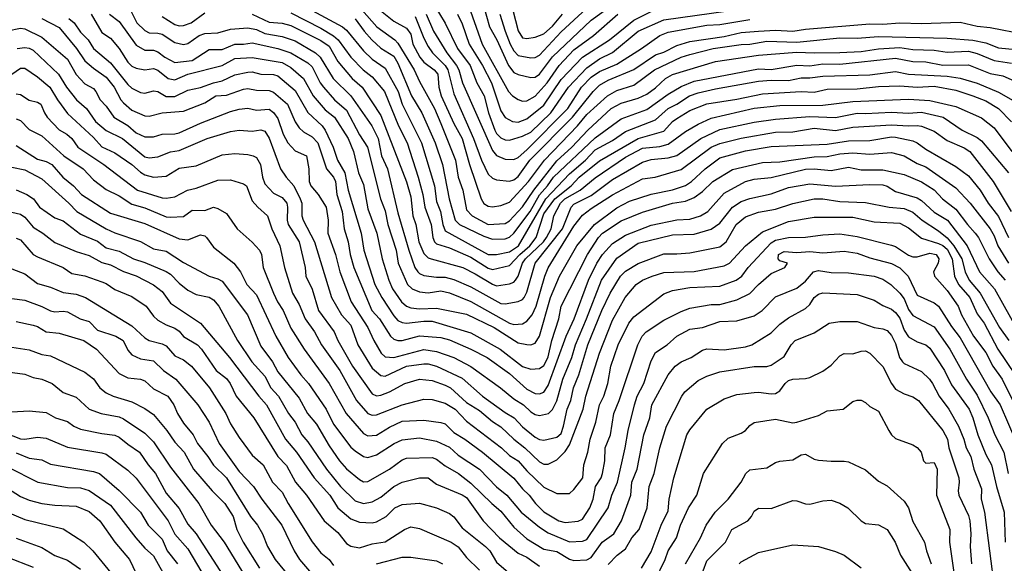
# Model space of a CAD drawing. Header units: metres. Extents: x -51132 to -49532, y -231222 to -229437.
# Tile 242 of 256: x -49765 to -49650, y -230205 to -230142. Entities that reach past the tile are written whole.
import ezdxf

# ---------------------------------------------------------------- set-up
doc = ezdxf.new("R2010")
doc.units = ezdxf.units.M
doc.layers.add('CONTOUR_INDEX', color=1, linetype='Continuous')
doc.layers.add('CONTOUR_INTER', color=3, linetype='Continuous')

msp = doc.modelspace()

# ---------------------------------------------------------------- linework, layer by layer
at = {"layer": 'CONTOUR_INDEX'}
for points, elevation in [([(-49725.07, -230139.26), (-49721.58, -230142.09), (-49720.08, -230142.89), (-49719.58, -230143.61), (-49719.33, -230144.76), (-49718.53, -230146.26), (-49718.08, -230146.87), (-49716.86, -230147.76), (-49716.43, -230148.26), (-49716.33, -230149.76), (-49716.03, -230150.76), (-49714.58, -230154.01), (-49713.58, -230155.76), (-49712.74, -230158.76), (-49711.38, -230162.76), (-49711.08, -230163.31), (-49710.58, -230163.64), (-49710.08, -230163.71), (-49709.08, -230163.56), (-49708.08, -230163.15), (-49705.87, -230160.76), (-49704.01, -230158.26), (-49700.16, -230154.26), (-49699.08, -230152.96), (-49696.65, -230150.76), (-49695.58, -230150.17), (-49693.58, -230149.52), (-49691.18, -230147.76), (-49688.08, -230146.27), (-49687.08, -230145.95), (-49684.35, -230145.26), (-49681.08, -230144.79), (-49680.08, -230144.78), (-49678.08, -230144.42), (-49674.58, -230144.54), (-49669.58, -230144.04), (-49667.58, -230144.06), (-49665.08, -230143.86), (-49657.08, -230144.05), (-49654.08, -230144.29), (-49652.58, -230144.61), (-49651.08, -230145.2), (-49649.08, -230145.38)], 40), ([(-49713.08, -230139.55), (-49711.25, -230144.76), (-49708.2, -230150.26), (-49707.74, -230150.76), (-49707.08, -230151.22), (-49706.58, -230151.4), (-49706.08, -230151.36), (-49705.08, -230150.81), (-49703.68, -230149.26), (-49702.31, -230147.26), (-49700.58, -230145.42), (-49698.31, -230143.76), (-49695.46, -230141.26)], 35), ([(-49762.58, -230141.79), (-49760.58, -230142.83), (-49758.55, -230145.26), (-49757.58, -230146.69), (-49756.58, -230147.55), (-49755.08, -230148.59), (-49754.14, -230149.76), (-49753.39, -230151.26), (-49753.08, -230151.61), (-49752.08, -230152.43), (-49750.58, -230153.1), (-49750.08, -230153.15), (-49748.58, -230152.74), (-49746.08, -230152.58), (-49743.58, -230151.61), (-49742.29, -230150.76), (-49741.08, -230150.69), (-49739.08, -230149.99), (-49738.58, -230149.92), (-49737.58, -230150.1), (-49736.08, -230150.15), (-49735.58, -230150.35), (-49733.97, -230151.76), (-49733.08, -230153.79), (-49732.58, -230154.49), (-49732.08, -230154.96), (-49731.08, -230155.54), (-49730.41, -230156.26), (-49729.4, -230159.26), (-49728.58, -230160.26), (-49728.38, -230160.76), (-49728.2, -230162.26), (-49727.6, -230164.26), (-49727.37, -230166.26), (-49726.9, -230167.76), (-49726.67, -230169.26), (-49726.24, -230170.76), (-49724.11, -230175.76), (-49723.23, -230176.76), (-49721.96, -230178.76), (-49721.58, -230179.12), (-49721.08, -230179.27), (-49720.58, -230179.26), (-49718.58, -230178.71), (-49716.08, -230178.91), (-49715.08, -230179.18), (-49712.58, -230180.26), (-49710.69, -230181.26), (-49708.08, -230183.1), (-49706.08, -230184.93), (-49705.08, -230185.45), (-49704.58, -230185.48), (-49704.08, -230185.27), (-49703.58, -230184.49), (-49701.48, -230178.76), (-49700.55, -230176.76), (-49698.88, -230172.26), (-49697.91, -230170.26), (-49697.24, -230169.26), (-49696.08, -230167.97), (-49694.58, -230167.02), (-49691.58, -230165.83), (-49688.58, -230165.22), (-49687.08, -230165.13), (-49685.81, -230164.76), (-49684.97, -230164.26), (-49683.08, -230162.13), (-49680.58, -230160.76), (-49679.58, -230160.48), (-49677.58, -230160.29), (-49673.58, -230159.32), (-49672.58, -230159.28), (-49670.58, -230159.49), (-49668.58, -230159.1), (-49667.08, -230159.41), (-49664.58, -230159.39), (-49662.08, -230159.94), (-49660.08, -230160.8), (-49658.58, -230161.74), (-49657.61, -230162.76), (-49656.08, -230163.98), (-49654.72, -230165.76), (-49653.8, -230166.76), (-49653.43, -230167.26), (-49652.2, -230169.76), (-49651.18, -230171.26), (-49650.31, -230172.26)], 50), ([(-49748.58, -230141.54), (-49747.08, -230142.48), (-49746.58, -230142.63), (-49746.08, -230142.58), (-49745.19, -230142.26), (-49743.58, -230141.12)], 45), ([(-49738.08, -230141.26), (-49736.08, -230142.2), (-49734.58, -230142.3), (-49733.58, -230142.6), (-49730.08, -230144.35), (-49729.08, -230144.99), (-49728.08, -230146.77), (-49726.4, -230148.76), (-49725.27, -230149.76), (-49723.08, -230153.06), (-49720.08, -230160.78), (-49719.58, -230162.53), (-49719.33, -230164.76), (-49719.01, -230165.76), (-49718.63, -230167.76), (-49718.08, -230169.14), (-49717.58, -230169.63), (-49717.23, -230169.76), (-49713.54, -230170.76), (-49712.08, -230171.49), (-49710.08, -230172.72), (-49709.58, -230172.89), (-49708.08, -230172.67), (-49707.58, -230172.47), (-49707.38, -230172.26), (-49707.08, -230171.78), (-49706.57, -230170.26), (-49706.23, -230169.76), (-49704.13, -230167.76), (-49703.77, -230167.26), (-49703.23, -230166.26), (-49702.9, -230164.76), (-49702.12, -230163.26), (-49701.62, -230162.76), (-49699.85, -230161.76), (-49698.08, -230160.32), (-49694.58, -230157.91), (-49692.58, -230156.89), (-49690.58, -230156.67), (-49689.58, -230156.41), (-49687.58, -230154.94), (-49686.08, -230154.06), (-49684.58, -230153.38), (-49679.58, -230152.22), (-49676.58, -230151.91), (-49671.58, -230151.86), (-49668.08, -230151.45), (-49661.58, -230151.18), (-49659.08, -230151.33), (-49656.08, -230152.03), (-49653.08, -230153.33), (-49651.58, -230154.49), (-49649.55, -230157.26)], 45), ([(-49765.58, -230153.45), (-49765.08, -230153.67), (-49764.08, -230154.68), (-49762.58, -230155.42), (-49760.04, -230157.76), (-49757.75, -230159.26), (-49756.58, -230160.55), (-49755.08, -230161.7), (-49753.58, -230162.44), (-49752.08, -230163.38), (-49750.58, -230163.81), (-49748.08, -230164.85), (-49747.58, -230164.92), (-49746.08, -230164.81), (-49745.08, -230164.09), (-49743.58, -230164.12), (-49742.58, -230163.76), (-49742.08, -230163.89), (-49741.08, -230164.46), (-49739.84, -230166.26), (-49738.08, -230167.82), (-49737.23, -230168.76), (-49736.97, -230169.26), (-49736.78, -230170.76), (-49735.6, -230173.76), (-49735.12, -230174.76), (-49734.46, -230175.76), (-49733.58, -230177.82), (-49732.02, -230180.26), (-49729.09, -230184.26), (-49727.12, -230187.76), (-49725.08, -230190.09), (-49724.58, -230190.35), (-49723.58, -230190.28), (-49722.08, -230189.34), (-49720.58, -230188.64), (-49718.08, -230188.53), (-49716.08, -230188.8), (-49715.58, -230188.98), (-49714.58, -230189.99), (-49713.29, -230190.76), (-49711.21, -230192.26), (-49707.58, -230195.31), (-49706.58, -230196.54), (-49705.8, -230197.26), (-49705.07, -230198.26), (-49704.08, -230199.23), (-49702.33, -230200.26), (-49701.58, -230200.47), (-49700.08, -230200.32), (-49699.58, -230200.08), (-49698.73, -230198.76), (-49698.33, -230197.76), (-49698.05, -230196.26), (-49697.4, -230195.26), (-49697.23, -230194.76), (-49696.99, -230193.26), (-49696.94, -230191.76), (-49696.3, -230190.26), (-49695.94, -230187.76), (-49695.31, -230186.26), (-49693.13, -230179.76), (-49692.61, -230178.76), (-49692.15, -230178.26), (-49690.08, -230176.89), (-49688.08, -230175.88), (-49687.08, -230175.52), (-49684.58, -230175.06), (-49683.58, -230175.07), (-49681.58, -230174.55), (-49680.08, -230173.8), (-49679.08, -230172.73), (-49677.58, -230171.46), (-49676.01, -230170.76), (-49675.67, -230170.26), (-49676.58, -230169.99), (-49676.77, -230169.76), (-49676.75, -230169.26), (-49676.08, -230168.92), (-49674.58, -230169.01), (-49673.08, -230168.89), (-49671.58, -230169.07), (-49669.08, -230168.87), (-49667.58, -230169.09), (-49666.08, -230169.64), (-49663.58, -230170.3), (-49662.58, -230170.82), (-49661.64, -230171.76), (-49660.58, -230173.98), (-49658.58, -230174.88), (-49658.08, -230175.25), (-49656.58, -230177.65), (-49655.58, -230178.96), (-49651.97, -230185.26), (-49650.89, -230186.76), (-49648.96, -230191.26)], 55), ([(-49765.58, -230167.37), (-49765.08, -230167.55), (-49763.58, -230169.24), (-49763.08, -230169.51), (-49760.09, -230170.76), (-49759.08, -230171.47), (-49757.58, -230171.72), (-49755.58, -230172.43), (-49755.08, -230172.63), (-49754.08, -230173.33), (-49752.08, -230174.13), (-49750.44, -230175.26), (-49749.58, -230176.43), (-49749.08, -230176.89), (-49748.08, -230177.46), (-49747.08, -230177.84), (-49746.58, -230178.19), (-49746.08, -230178.8), (-49744.45, -230179.76), (-49743.97, -230180.26), (-49742.26, -230182.76), (-49741.08, -230183.69), (-49740.63, -230184.26), (-49739.95, -230185.76), (-49737.86, -230188.26), (-49735.09, -230192.76), (-49734.08, -230193.84), (-49733.04, -230195.76), (-49731.73, -230197.26), (-49729.67, -230200.26), (-49728.08, -230201.63), (-49727.08, -230202.9), (-49726.58, -230203.21), (-49725.58, -230203.41), (-49724.08, -230202.96), (-49722.58, -230202.72), (-49720.32, -230201.26), (-49719.58, -230200.95), (-49718.58, -230201.15), (-49714.88, -230202.76), (-49714.08, -230203.29), (-49713.08, -230204.53), (-49711.58, -230206.02)], 60), ([(-49768.08, -230182.72), (-49764.58, -230183.19), (-49763.58, -230183.57), (-49762.58, -230183.77), (-49761.38, -230184.26), (-49760.08, -230185.33), (-49758.58, -230185.88), (-49757.08, -230187.25), (-49755.66, -230187.76), (-49753.58, -230188.16), (-49753.08, -230188.38), (-49750.58, -230190.07), (-49749.58, -230191.06), (-49747.58, -230194.01), (-49744.29, -230198.26), (-49742.86, -230200.76), (-49741.32, -230202.76), (-49738.88, -230206.76)], 65), ([(-49691.13, -230207.26), (-49689.93, -230204.76), (-49689.59, -230203.76), (-49688.61, -230202.26), (-49688.14, -230200.76), (-49687.21, -230198.76), (-49686.26, -230197.26), (-49685.48, -230194.76), (-49683.27, -230191.26), (-49682.58, -230190.64), (-49681.08, -230190.07), (-49680.59, -230189.76), (-49680.08, -230189.17), (-49679.58, -230188.83), (-49677.08, -230188.44), (-49675.08, -230188.85), (-49674.58, -230188.79), (-49672.08, -230188.01), (-49671.08, -230187.47), (-49669.2, -230187.26), (-49668.08, -230186.38), (-49667.58, -230186.2), (-49667.08, -230186.21), (-49666.58, -230186.47), (-49666.08, -230186.97), (-49665.08, -230187.51), (-49663.89, -230189.76), (-49663.58, -230190.25), (-49663.08, -230190.69), (-49661.08, -230191.4), (-49660.58, -230191.71), (-49660.12, -230192.26), (-49659.84, -230193.26), (-49659.58, -230193.53), (-49658.58, -230193.48), (-49658.24, -230194.26), (-49658.33, -230197.26), (-49656.77, -230201.26), (-49656.82, -230202.76), (-49656.31, -230206.26)], 60), ([(-49767.58, -230195.85), (-49765.08, -230197.44), (-49764.08, -230197.85), (-49762.58, -230198.24), (-49761.08, -230198.44), (-49758.58, -230198.57), (-49757.08, -230199.19), (-49755.83, -230200.26), (-49754.07, -230202.76), (-49752.37, -230204.76), (-49751.58, -230206.38)], 70)]:
    msp.add_lwpolyline(points, dxfattribs=dict(at, elevation=elevation))
at = {"layer": 'CONTOUR_INTER'}
for points, elevation in [([(-49717.58, -230139.03), (-49715.58, -230142.32), (-49714.13, -230145.26), (-49712.66, -230147.26), (-49711.88, -230149.26), (-49711.05, -230150.76), (-49710.52, -230152.76), (-49709.79, -230154.76), (-49709.58, -230155.17), (-49709.08, -230155.66), (-49708.58, -230155.92), (-49708.08, -230155.94), (-49706.58, -230155.49), (-49705.58, -230154.99), (-49703.25, -230152.76), (-49701.19, -230149.76), (-49699.08, -230147.53), (-49697.58, -230146.47), (-49696.08, -230145.72), (-49693.08, -230143.25), (-49690.08, -230141.94), (-49682.58, -230140.89)], 37), ([(-49752.58, -230140.17), (-49751.53, -230142.26), (-49750.58, -230143.19), (-49750.08, -230143.45), (-49749.08, -230143.47), (-49748.58, -230143.61), (-49747.08, -230144.58), (-49746.08, -230144.82), (-49745.58, -230144.69), (-49744.25, -230143.76), (-49743.58, -230143.52), (-49742.08, -230143.46), (-49740.58, -230143), (-49738.58, -230142.85), (-49737.58, -230143.06), (-49736.58, -230143.53), (-49734.58, -230143.86), (-49733.08, -230144.36), (-49730.69, -230145.76), (-49730.15, -230146.26), (-49728.62, -230148.76), (-49726.56, -230150.76), (-49724.12, -230154.26), (-49723.4, -230155.76), (-49723, -230157.76), (-49722.32, -230159.26), (-49721.08, -230164.42), (-49719.83, -230168.76), (-49719.1, -230170.76), (-49718.78, -230171.26), (-49718.58, -230171.48), (-49718.08, -230171.71), (-49716.58, -230171.9), (-49715.58, -230171.89), (-49714.58, -230172.18), (-49712.58, -230173.03), (-49709.08, -230174.95), (-49708.58, -230175), (-49707.08, -230174.74), (-49706.58, -230174.49), (-49706.39, -230174.26), (-49706.08, -230173.62), (-49705.08, -230170.26), (-49701.91, -230166.26), (-49700.91, -230163.76), (-49700.58, -230163.38), (-49698.58, -230162.38), (-49696.08, -230160.53), (-49692.58, -230158.49), (-49691.58, -230158.2), (-49689.58, -230158), (-49688.58, -230157.72), (-49685.77, -230155.76), (-49683.58, -230154.7), (-49679.58, -230153.86), (-49677.08, -230153.51), (-49673.08, -230153.19), (-49670.08, -230153.32), (-49667.58, -230152.79), (-49666.58, -230152.85), (-49663.58, -230152.67), (-49661.58, -230152.81), (-49660.08, -230152.67), (-49657.53, -230153.26), (-49655.32, -230154.76), (-49653.58, -230155.62), (-49653.08, -230156), (-49649.93, -230159.76)], 46), ([(-49732.58, -230140.03), (-49727.55, -230142.76), (-49727.08, -230143.15), (-49725.08, -230145.52), (-49724.08, -230146.5), (-49722.58, -230147.57), (-49721.04, -230150.26), (-49720.59, -230151.76), (-49718.32, -230156.26), (-49716.84, -230161.26), (-49716.58, -230163.07), (-49716.11, -230164.26), (-49715.84, -230165.76), (-49715.58, -230166.49), (-49710.58, -230169.25), (-49709.58, -230169.26), (-49708.08, -230168.95), (-49707.03, -230168.26), (-49703.84, -230162.76), (-49701.08, -230159.87), (-49699.21, -230158.26), (-49698.08, -230157.08), (-49696.08, -230155.96), (-49694.58, -230154.92), (-49691.08, -230153.59), (-49689.58, -230152.26), (-49688.58, -230151.74), (-49687.12, -230150.76), (-49686.08, -230150.41), (-49684.08, -230149.95), (-49679.08, -230149.09), (-49677.58, -230148.95), (-49675.58, -230148.99), (-49674.08, -230148.69), (-49673.08, -230148.7), (-49671.58, -230148.5), (-49666.08, -230148.32), (-49663.08, -230147.93), (-49661.58, -230148.26), (-49657.08, -230148.49), (-49655.58, -230148.72), (-49653.58, -230149.31), (-49651.08, -230150.37), (-49648.58, -230151.8)], 43), ([(-49711.12, -230140.26), (-49710.42, -230142.76), (-49709.55, -230144.26), (-49708.18, -230147.26), (-49707.58, -230148.05), (-49707.08, -230148.29), (-49705.58, -230148.64), (-49705.08, -230148.59), (-49704.58, -230148.27), (-49703.08, -230146.24), (-49698.58, -230141.98), (-49696.08, -230140.17)], 34), ([(-49709.21, -230141.26), (-49708.58, -230143.26), (-49708.02, -230144.76), (-49707.58, -230145.52), (-49707.08, -230146.08), (-49705.58, -230146.34), (-49705.08, -230146.32), (-49704.58, -230146.04), (-49702.08, -230143.34), (-49698.08, -230139.67)], 33), ([(-49707.97, -230139.76), (-49707.08, -230143.2), (-49706.58, -230144.01), (-49706.08, -230144.09), (-49705.08, -230143.93), (-49704.08, -230143.57), (-49703.08, -230142.65), (-49701.9, -230141.26)], 32), ([(-49759.44, -230141.76), (-49758.8, -230142.26), (-49758.08, -230143.36), (-49757.19, -230144.26), (-49756.58, -230145.26), (-49754.58, -230146.93), (-49752.58, -230149.45), (-49752.08, -230149.89), (-49751.08, -230150.4), (-49750.58, -230150.48), (-49749.58, -230150.19), (-49749.08, -230150.27), (-49748.08, -230150.84), (-49747.08, -230150.86), (-49745.58, -230150.13), (-49744.08, -230149.82), (-49742.58, -230149.25), (-49741.58, -230149.02), (-49740.08, -230148.33), (-49738.58, -230148.03), (-49738.08, -230147.98), (-49737.08, -230148.27), (-49735.58, -230148.28), (-49735.08, -230148.45), (-49733.08, -230150.16), (-49731.58, -230152.72), (-49729.92, -230154.26), (-49729.55, -230154.76), (-49728.64, -230156.76), (-49728.12, -230158.26), (-49727.26, -230159.76), (-49726.89, -230161.76), (-49725.37, -230166.76), (-49725.07, -230168.76), (-49723.78, -230172.76), (-49722.97, -230174.26), (-49721.58, -230176.39), (-49721.08, -230176.92), (-49720.58, -230177.18), (-49720.08, -230177.25), (-49718.08, -230177), (-49717.08, -230177), (-49712.58, -230178.37), (-49709.18, -230180.26), (-49706.58, -230182.3), (-49705.58, -230182.61), (-49704.58, -230182.51), (-49704.08, -230182.16), (-49703.85, -230181.76), (-49703.58, -230181.17), (-49703.13, -230179.26), (-49702.33, -230176.76), (-49702.08, -230175.25), (-49698.98, -230169.26), (-49697.71, -230167.26), (-49697.26, -230166.76), (-49695.08, -230165.34), (-49692.58, -230164.34), (-49689.08, -230163.29), (-49687.58, -230163.03), (-49686.58, -230162.6), (-49685.58, -230161.93), (-49684.37, -230160.76), (-49682.08, -230159.34), (-49678.58, -230158.54), (-49676.58, -230158.48), (-49672.58, -230157.89), (-49671.08, -230157.86), (-49669.58, -230157.55), (-49668.08, -230157.41), (-49666.08, -230157.57), (-49663.58, -230157.37), (-49662.08, -230157.76), (-49660.58, -230158.65), (-49659.58, -230159.04), (-49656.08, -230161.49), (-49654.41, -230163.26), (-49652.05, -230166.26), (-49651.58, -230167.09), (-49651.17, -230168.26), (-49649.93, -230170.26)], 49), ([(-49756.84, -230141.26), (-49755.58, -230143.42), (-49754.58, -230144.05), (-49753.58, -230145.26), (-49752.58, -230146.87), (-49752.08, -230147.32), (-49751.58, -230147.56), (-49750.58, -230147.77), (-49749.58, -230147.61), (-49749.08, -230147.79), (-49747.88, -230148.76), (-49747.08, -230148.91), (-49745.58, -230148.27), (-49741.58, -230147.23), (-49740.08, -230146.42), (-49738.08, -230146.32), (-49734.58, -230146.89), (-49733.58, -230147.48), (-49732.1, -230148.76), (-49730.98, -230150.76), (-49729.58, -230152.4), (-49728.47, -230153.26), (-49726.88, -230155.76), (-49726.25, -230157.26), (-49725.69, -230159.76), (-49725.08, -230161.11), (-49724.58, -230163.95), (-49723.54, -230166.76), (-49722.93, -230169.76), (-49722.16, -230172.26), (-49721.7, -230173.26), (-49720.68, -230174.76), (-49720.08, -230175.25), (-49719.58, -230175.46), (-49718.58, -230175.57), (-49716.58, -230175.5), (-49713.08, -230176.21), (-49709.86, -230177.76), (-49707.08, -230179.55), (-49706.08, -230179.73), (-49705.58, -230179.77), (-49705.08, -230179.56), (-49704.59, -230178.76), (-49703.29, -230174.26), (-49702.25, -230171.76), (-49700.24, -230168.26), (-49698.18, -230165.76), (-49695.58, -230163.81), (-49694.08, -230163.06), (-49691.58, -230162.21), (-49689.08, -230161.72), (-49687.58, -230161.21), (-49686.87, -230160.76), (-49685.29, -230159.26), (-49683.58, -230157.99), (-49680.58, -230157.18), (-49677.58, -230156.69), (-49671.08, -230156.39), (-49668.58, -230156.03), (-49666.08, -230155.96), (-49663.58, -230155.57), (-49663.08, -230155.59), (-49661.08, -230156.03), (-49660.58, -230156.25), (-49659.58, -230157), (-49656.08, -230159), (-49654.58, -230160.11), (-49653.23, -230161.76), (-49652.29, -230163.26), (-49651.08, -230164.81), (-49649.94, -230167.26)], 48), ([(-49754.71, -230141.26), (-49753.58, -230142.11), (-49751.58, -230144.87), (-49750.58, -230145.46), (-49749.58, -230145.48), (-49749.08, -230145.64), (-49748.26, -230146.26), (-49747.08, -230146.89), (-49745.08, -230146.66), (-49743.08, -230145.39), (-49741.58, -230145.39), (-49740.08, -230144.78), (-49739.08, -230144.78), (-49738.08, -230144.6), (-49735.08, -230145.27), (-49733.58, -230145.77), (-49731.58, -230146.95), (-49731.08, -230147.4), (-49730.13, -230149.26), (-49729.75, -230149.76), (-49728.46, -230151.26), (-49727.08, -230152.46), (-49725.58, -230155.32), (-49724.65, -230156.76), (-49723.12, -230162.76), (-49722.58, -230164.17), (-49722.28, -230165.76), (-49721.29, -230168.76), (-49721.06, -230170.26), (-49719.97, -230172.76), (-49719.44, -230173.26), (-49718.58, -230173.61), (-49717.58, -230173.71), (-49716.08, -230173.47), (-49715.08, -230173.71), (-49712.58, -230174.73), (-49708.08, -230177.24), (-49707.58, -230177.4), (-49706.58, -230177.34), (-49706.08, -230177.02), (-49705.44, -230176.26), (-49704.99, -230175.26), (-49703.97, -230171.76), (-49703.58, -230170.82), (-49700.58, -230165.94), (-49699.58, -230164.69), (-49698.58, -230163.9), (-49696.08, -230162.32), (-49692.58, -230160.46), (-49691.11, -230160.26), (-49688.08, -230159.35), (-49684.58, -230156.77), (-49683.58, -230156.32), (-49681.08, -230155.69), (-49677.08, -230154.99), (-49675.08, -230154.97), (-49672.58, -230154.55), (-49670.08, -230154.82), (-49668.08, -230154.42), (-49663.58, -230154.15), (-49661.58, -230154.29), (-49660.58, -230154.22), (-49660.08, -230154.31), (-49658.58, -230154.9), (-49657.08, -230155.98), (-49655.08, -230156.85), (-49654.44, -230157.26), (-49651.72, -230160.76), (-49649.6, -230164.26)], 47), ([(-49733.58, -230141.12), (-49730.08, -230142.9), (-49728.58, -230143.8), (-49728.06, -230144.26), (-49726.58, -230146.26), (-49725.15, -230147.76), (-49724.08, -230148.55), (-49722.66, -230150.26), (-49721, -230154.26), (-49719.99, -230156.26), (-49718.72, -230160.26), (-49718.18, -230162.26), (-49717.94, -230163.76), (-49717.22, -230165.76), (-49717, -230167.26), (-49716.81, -230167.76), (-49716.58, -230168.03), (-49715.08, -230168.46), (-49712.58, -230169.56), (-49710.58, -230170.84), (-49710.08, -230170.99), (-49708.08, -230170.55), (-49706.86, -230169.26), (-49705.71, -230168.26), (-49704.96, -230167.26), (-49704.08, -230164.51), (-49702.78, -230162.76), (-49700.91, -230161.26), (-49699.98, -230160.26), (-49697.58, -230158.33), (-49693.09, -230155.76), (-49690.08, -230154.89), (-49689.08, -230153.78), (-49688.58, -230153.42), (-49687.08, -230152.49), (-49685.08, -230151.71), (-49681.58, -230151.18), (-49678.58, -230150.53), (-49674.08, -230150.29), (-49672.58, -230150.34), (-49671.08, -230150), (-49667.58, -230149.96), (-49665.08, -230149.7), (-49662.58, -230149.63), (-49660.58, -230149.76), (-49658.58, -230149.67), (-49656.08, -230150.12), (-49654.08, -230150.77), (-49652.58, -230151.36), (-49651.09, -230152.26), (-49649.58, -230153.82)], 44), ([(-49726.08, -230141.8), (-49725.03, -230143.26), (-49724.12, -230144.26), (-49723.08, -230145.23), (-49721.58, -230146.15), (-49721.08, -230146.96), (-49719.51, -230150.76), (-49718.31, -230152.76), (-49716.74, -230156.26), (-49715.89, -230158.76), (-49715.13, -230162.76), (-49714.42, -230165.26), (-49713.91, -230165.76), (-49711.08, -230167.12), (-49710.08, -230167.46), (-49708.58, -230167.42), (-49708.08, -230167.22), (-49707.58, -230166.77), (-49705.66, -230164.26), (-49704.58, -230162.32), (-49703.64, -230161.26), (-49702.96, -230160.26), (-49698.08, -230155.66), (-49695.08, -230153.45), (-49692.08, -230152.37), (-49689.58, -230150.57), (-49688.08, -230149.69), (-49686.58, -230149.08), (-49679.08, -230147.62), (-49677.58, -230147.71), (-49674.58, -230147.2), (-49673.08, -230147.28), (-49671.58, -230147.06), (-49669.58, -230147.11), (-49663.08, -230146.41), (-49661.08, -230146.78), (-49659.58, -230146.83), (-49657.58, -230147.19), (-49654.58, -230147.17), (-49652.08, -230148.16), (-49650.58, -230148.44), (-49648.58, -230149.36)], 42), ([(-49725.3, -230140.76), (-49723.53, -230142.76), (-49721.45, -230144.26), (-49721.08, -230144.63), (-49719.2, -230147.76), (-49718.58, -230149.11), (-49716.82, -230152.26), (-49716.08, -230153.99), (-49714.38, -230158.26), (-49714.07, -230160.26), (-49713.51, -230161.76), (-49713.08, -230164.06), (-49712.45, -230164.76), (-49710.58, -230165.76), (-49708.58, -230165.63), (-49708.08, -230165.34), (-49706.58, -230163.72), (-49705.24, -230161.76), (-49702.58, -230158.34), (-49700.8, -230156.76), (-49698.95, -230154.76), (-49696.22, -230152.26), (-49695.08, -230151.62), (-49693.08, -230151.05), (-49692.08, -230150.57), (-49691.08, -230149.85), (-49689.91, -230148.76), (-49689.08, -230148.29), (-49684.08, -230146.77), (-49679.08, -230146.06), (-49674.58, -230145.68), (-49672.58, -230145.78), (-49669.58, -230145.73), (-49667.08, -230145.62), (-49665.08, -230145.29), (-49662.58, -230145.17), (-49661.08, -230145.39), (-49658.58, -230145.48), (-49657.08, -230145.71), (-49654.58, -230145.57), (-49653.58, -230145.84), (-49651.58, -230146.66), (-49649.58, -230146.97)], 41), ([(-49719.08, -230141.56), (-49718.08, -230144.08), (-49717.58, -230145.03), (-49717.05, -230145.76), (-49715.58, -230147.25), (-49715.27, -230147.76), (-49714.58, -230150.55), (-49712.28, -230155.76), (-49711.34, -230158.26), (-49710.58, -230159.89), (-49710.08, -230160.36), (-49709.58, -230160.54), (-49708.08, -230160.73), (-49707.58, -230160.56), (-49707.08, -230160.19), (-49705.71, -230158.26), (-49700.73, -230153.26), (-49698.35, -230150.26), (-49697.58, -230149.54), (-49696.58, -230148.94), (-49693.58, -230147.72), (-49691.08, -230146), (-49690.08, -230145.69), (-49688.58, -230144.91), (-49687.08, -230144.45), (-49683.08, -230143.86), (-49681.08, -230143.42), (-49679.08, -230143.24), (-49677.08, -230143.13), (-49675.08, -230143.23), (-49673.58, -230143), (-49666.08, -230142.38), (-49664.58, -230142.45), (-49662.58, -230142.28), (-49660.08, -230142.34), (-49655.58, -230142.19), (-49653.58, -230142.68), (-49652.08, -230142.82), (-49648.08, -230143.6)], 39), ([(-49717.8, -230141.26), (-49716.93, -230143.26), (-49715.4, -230145.76), (-49714.24, -230147.26), (-49713.99, -230147.76), (-49713.56, -230149.26), (-49710.08, -230157.13), (-49709.58, -230157.74), (-49708.58, -230158.16), (-49707.58, -230158.21), (-49707.08, -230157.95), (-49706.08, -230157.08), (-49701.29, -230152.26), (-49699.68, -230149.76), (-49698.58, -230148.6), (-49697.58, -230147.96), (-49695.58, -230147.08), (-49692.69, -230145.26), (-49690.57, -230143.76), (-49689.58, -230143.36), (-49685.08, -230142.56), (-49683.58, -230142.49), (-49680.08, -230141.9)], 38), ([(-49714.13, -230141.26), (-49713.58, -230142.41), (-49712.78, -230144.76), (-49711.21, -230147.26), (-49710.18, -230149.26), (-49709.08, -230152.54), (-49708.58, -230153.32), (-49707.75, -230153.76), (-49707.08, -230153.86), (-49706.08, -230153.45), (-49704.08, -230151.87), (-49702.08, -230148.86), (-49699.58, -230146.29), (-49696.44, -230144.26), (-49693.58, -230141.97), (-49691.58, -230140.95)], 36), ([(-49766.58, -230143.22), (-49765.08, -230142.89), (-49764.58, -230142.99), (-49762.58, -230143.96), (-49759.58, -230146.51), (-49758.58, -230148.3), (-49757.58, -230149.4), (-49756.58, -230149.93), (-49756.29, -230150.26), (-49755.78, -230151.26), (-49755.08, -230152), (-49754.21, -230153.26), (-49752.58, -230154.23), (-49751.58, -230155.1), (-49750.58, -230155.56), (-49749.58, -230155.56), (-49748.58, -230155.23), (-49747.08, -230155.22), (-49746.58, -230155.08), (-49744.08, -230153.98), (-49740.58, -230152.59), (-49739.58, -230152.32), (-49738.58, -230152.22), (-49737.58, -230152.44), (-49736.08, -230152.35), (-49735.58, -230152.7), (-49735.08, -230153.42), (-49734.47, -230155.26), (-49733.92, -230156.26), (-49733.08, -230157.17), (-49731.75, -230157.76), (-49731.45, -230159.26), (-49731.42, -230160.76), (-49731.23, -230161.26), (-49730.4, -230162.26), (-49729.45, -230163.76), (-49729.22, -230165.26), (-49729.26, -230166.76), (-49728.36, -230169.26), (-49727.85, -230171.26), (-49726.54, -230174.76), (-49724.59, -230177.76), (-49723.91, -230179.26), (-49723.02, -230180.76), (-49722.58, -230181.15), (-49721.58, -230181.24), (-49718.08, -230180.33), (-49716.58, -230180.56), (-49714.58, -230181.23), (-49712.58, -230182.31), (-49709.12, -230184.76), (-49707.58, -230186.04), (-49706.47, -230186.76), (-49705.58, -230187.57), (-49705.08, -230187.9), (-49704.58, -230188), (-49703.54, -230187.76), (-49703.08, -230187.31), (-49702.58, -230186.3), (-49701.86, -230183.76), (-49700.83, -230181.26), (-49700.39, -230179.76), (-49699.09, -230176.76), (-49697.37, -230172.26), (-49695.58, -230169.67), (-49693.08, -230167.95), (-49689.08, -230166.95), (-49686.58, -230166.9), (-49684.58, -230166.29), (-49683.58, -230165.61), (-49682.08, -230163.76), (-49681.08, -230163.09), (-49680.08, -230162.73), (-49677.58, -230162.2), (-49675.58, -230161.44), (-49673.08, -230161.02), (-49670.08, -230161.3), (-49666.08, -230161.1), (-49664.58, -230161.16), (-49664.08, -230161.31), (-49663.08, -230161.9), (-49660.58, -230162.66), (-49660.08, -230162.96), (-49658.58, -230164.31), (-49657.03, -230165.26), (-49654.73, -230168.26), (-49653.31, -230171.26), (-49651.57, -230173.26), (-49647.62, -230180.26)], 51), ([(-49765.47, -230145.26), (-49764.58, -230145.17), (-49764.08, -230145.23), (-49763.58, -230145.48), (-49760.63, -230148.26), (-49759.71, -230149.76), (-49758.55, -230151.26), (-49757.39, -230152.26), (-49756.34, -230153.76), (-49755.08, -230154.82), (-49753.18, -230155.76), (-49750.58, -230157.88), (-49750.08, -230158), (-49749.08, -230157.9), (-49747.58, -230157.29), (-49746.58, -230157.15), (-49743.31, -230155.76), (-49740.58, -230154.93), (-49739.58, -230154.77), (-49738.08, -230154.88), (-49737.08, -230154.72), (-49736.58, -230154.91), (-49736.08, -230155.72), (-49734.76, -230159.26), (-49734.1, -230160.26), (-49733.23, -230161.26), (-49732.47, -230162.76), (-49732.3, -230163.26), (-49732.27, -230164.76), (-49732.13, -230165.26), (-49730.8, -230167.76), (-49728.84, -230174.26), (-49727.66, -230176.26), (-49726.58, -230177.47), (-49725.75, -230179.76), (-49724.08, -230182.48), (-49723.08, -230183.36), (-49722.58, -230183.4), (-49720.08, -230182.24), (-49718.08, -230181.97), (-49717.58, -230181.99), (-49716.58, -230182.27), (-49713.58, -230183.66), (-49711.23, -230185.76), (-49708.58, -230187.66), (-49707.52, -230188.26), (-49706.58, -230189.33), (-49705.08, -230190.52), (-49704.58, -230190.8), (-49704.08, -230190.87), (-49702.58, -230190.54), (-49702.08, -230190.09), (-49701.77, -230189.26), (-49701.36, -230187.26), (-49700.93, -230186.26), (-49700.63, -230184.76), (-49700, -230183.26), (-49698.96, -230179.76), (-49697.34, -230175.76), (-49696.36, -230173.76), (-49695.13, -230171.76), (-49694.58, -230171.2), (-49693.08, -230170.32), (-49690.08, -230169.16), (-49688.58, -230169.18), (-49687.08, -230169.04), (-49683.58, -230168.36), (-49682.82, -230167.76), (-49681.65, -230165.76), (-49680.58, -230164.87), (-49679.08, -230164.31), (-49677.08, -230163.97), (-49675.08, -230163.3), (-49672.58, -230162.77), (-49671.58, -230162.79), (-49669.58, -230163.1), (-49666.58, -230163.18), (-49663.85, -230163.76), (-49662.08, -230163.89), (-49661.08, -230164.33), (-49660, -230165.26), (-49658.08, -230166.48), (-49657.08, -230167.33), (-49656.28, -230168.26), (-49655.37, -230169.76), (-49654.96, -230171.26), (-49654.51, -230172.26), (-49653.23, -230173.76), (-49650.96, -230177.76), (-49649.89, -230179.26)], 52), ([(-49766.08, -230148.27), (-49765.08, -230147.56), (-49764.58, -230147.55), (-49763.08, -230148.57), (-49761.67, -230149.76), (-49760.76, -230151.26), (-49759.58, -230152.83), (-49756.58, -230155.62), (-49755.58, -230156.73), (-49754.08, -230157.43), (-49752.1, -230158.76), (-49751.08, -230159.67), (-49750.58, -230159.96), (-49749.58, -230160.25), (-49748.08, -230160.12), (-49746.58, -230159.2), (-49744.58, -230158.93), (-49741.58, -230157.66), (-49740.08, -230157.49), (-49738.58, -230157.59), (-49737.95, -230157.76), (-49737.58, -230157.94), (-49737.09, -230158.76), (-49736.88, -230160.26), (-49736.58, -230161.01), (-49735.58, -230162.12), (-49734.58, -230162.61), (-49734.04, -230163.26), (-49733.94, -230163.76), (-49734, -230165.26), (-49733.88, -230165.76), (-49732.61, -230167.76), (-49731.91, -230170.76), (-49731.8, -230171.76), (-49731.08, -230173.29), (-49730.34, -230175.76), (-49728.53, -230178.26), (-49728.08, -230179.26), (-49726.37, -230182.26), (-49724.08, -230185.47), (-49723.58, -230185.72), (-49723.08, -230185.63), (-49722.08, -230185.24), (-49720.3, -230184.26), (-49718.58, -230183.77), (-49717.08, -230183.91), (-49715.58, -230184.45), (-49714.97, -230184.76), (-49713.08, -230186.5), (-49711.58, -230187.41), (-49710.08, -230188.68), (-49709.08, -230189.31), (-49707.59, -230190.76), (-49706.3, -230191.76), (-49704.58, -230193.38), (-49704.08, -230193.67), (-49703.58, -230193.66), (-49702.58, -230193.15), (-49701.58, -230192.2), (-49701.08, -230191.43), (-49699.49, -230187.26), (-49699.18, -230185.76), (-49697.59, -230180.76), (-49696.08, -230176.88), (-49694.61, -230174.26), (-49693.32, -230172.76), (-49692.58, -230172.25), (-49691.47, -230171.76), (-49690.08, -230171.34), (-49686.58, -230171.23), (-49683.08, -230170.56), (-49682.44, -230170.26), (-49680.58, -230168.24), (-49678.58, -230166.61), (-49675.58, -230165.4), (-49672.58, -230164.92), (-49668.08, -230164.9), (-49665.58, -230165.45), (-49662.58, -230165.59), (-49661.58, -230166.15), (-49660.08, -230167.34), (-49658.08, -230167.97), (-49657.58, -230168.21), (-49657.08, -230168.65), (-49656.5, -230169.76), (-49656.23, -230171.76), (-49655.75, -230172.76), (-49654.43, -230174.26), (-49653.58, -230176.18), (-49652.77, -230177.26), (-49651.17, -230180.26), (-49649.16, -230183.26)], 53), ([(-49765.58, -230150.54), (-49765.08, -230150.62), (-49764.08, -230151.29), (-49763.08, -230151.51), (-49762.69, -230151.76), (-49762.29, -230152.76), (-49761.96, -230153.26), (-49760.58, -230154.73), (-49759.66, -230155.26), (-49759.08, -230155.76), (-49758.39, -230156.76), (-49755.36, -230158.76), (-49751.42, -230161.76), (-49748.58, -230162.64), (-49748.08, -230162.68), (-49747.08, -230162.53), (-49745.59, -230161.76), (-49744.58, -230161.54), (-49742.08, -230160.59), (-49740.58, -230160.56), (-49739.08, -230161.01), (-49738.75, -230161.26), (-49738.08, -230163.02), (-49737.43, -230163.76), (-49736.27, -230164.76), (-49735.8, -230166.26), (-49734.84, -230168.26), (-49734.3, -230170.76), (-49733.38, -230173.76), (-49732.58, -230175.07), (-49731.91, -230176.76), (-49730.82, -230178.26), (-49729.99, -230179.76), (-49727.87, -230182.76), (-49725.93, -230186.26), (-49724.59, -230187.76), (-49724.08, -230187.97), (-49723.58, -230187.91), (-49720.58, -230186.74), (-49718.08, -230186.11), (-49717.08, -230186.12), (-49715.58, -230186.58), (-49714.4, -230187.26), (-49713.08, -230188.64), (-49709.02, -230191.76), (-49708.08, -230192.65), (-49707.08, -230193.26), (-49706.08, -230194.43), (-49704.08, -230196.35), (-49702.58, -230197.09), (-49701.08, -230197.1), (-49700.58, -230196.63), (-49699.54, -230195.26), (-49699.41, -230193.76), (-49698.96, -230192.26), (-49698.68, -230190.76), (-49698.01, -230188.76), (-49697.59, -230186.76), (-49697.07, -230185.76), (-49696.62, -230184.26), (-49696.26, -230182.26), (-49695.4, -230179.76), (-49694.17, -230177.26), (-49693.58, -230176.5), (-49690.08, -230173.84), (-49689.08, -230173.45), (-49687.08, -230173.1), (-49683.58, -230172.93), (-49681.68, -230172.26), (-49681.02, -230171.76), (-49680.28, -230170.76), (-49677.58, -230167.88), (-49677.08, -230167.57), (-49675.58, -230167.29), (-49673.58, -230167.24), (-49671.58, -230166.95), (-49669.58, -230166.86), (-49667.58, -230167.14), (-49663.58, -230168.16), (-49663.08, -230168.34), (-49661.58, -230169.32), (-49661.08, -230169.52), (-49660.58, -230169.54), (-49659.08, -230169.11), (-49658.37, -230169.26), (-49658.03, -230169.76), (-49658.12, -230170.26), (-49658.68, -230171.26), (-49658.54, -230171.76), (-49657.08, -230173.46), (-49655.8, -230175.26), (-49655.4, -230176.26), (-49653.99, -230178.76), (-49652.58, -230180.65), (-49651.77, -230182.26), (-49650.67, -230183.76), (-49647.2, -230190.76)], 54), ([(-49765.58, -230156.58), (-49763.08, -230158.16), (-49762.08, -230158.42), (-49761.42, -230158.76), (-49760.13, -230160.26), (-49758.89, -230161.26), (-49757.95, -230162.26), (-49754.58, -230164.44), (-49750.58, -230165.66), (-49746.58, -230167.43), (-49745.58, -230167.55), (-49744.08, -230166.98), (-49743.58, -230167.08), (-49743.38, -230167.26), (-49742.58, -230168.39), (-49740.2, -230170.26), (-49739.45, -230171.26), (-49738.68, -230172.76), (-49737.58, -230173.93), (-49735.31, -230178.76), (-49733.89, -230181.26), (-49732.4, -230183.26), (-49731.5, -230184.26), (-49729.43, -230187.26), (-49728.58, -230188.99), (-49726.58, -230191.67), (-49726.08, -230192.11), (-49725.08, -230192.77), (-49724.58, -230192.87), (-49723.58, -230192.59), (-49721.51, -230191.26), (-49720.58, -230190.85), (-49718.58, -230190.6), (-49716.58, -230190.97), (-49715.08, -230191.7), (-49714.08, -230192.6), (-49711.58, -230194.26), (-49709.58, -230196.31), (-49708.39, -230197.26), (-49706.73, -230199.26), (-49704.58, -230201), (-49703.58, -230201.67), (-49701.08, -230202.72), (-49699.58, -230202.62), (-49699.08, -230202.42), (-49696.59, -230198.76), (-49696.14, -230197.26), (-49695.5, -230195.76), (-49694.59, -230191.76), (-49694.27, -230189.76), (-49693.53, -230186.76), (-49693.19, -230185.76), (-49692.43, -230184.26), (-49691.58, -230181.64), (-49691.08, -230180.66), (-49689.71, -230179.76), (-49688.57, -230178.76), (-49687.08, -230177.95), (-49685.58, -230177.75), (-49683.58, -230177.07), (-49681.58, -230176.99), (-49679.58, -230176.4), (-49678.62, -230175.76), (-49677.08, -230174.2), (-49674.58, -230173.17), (-49673.58, -230172.34), (-49672.67, -230171.26), (-49672.08, -230171.13), (-49670.58, -230171.35), (-49668.58, -230171.37), (-49665.58, -230171.79), (-49664.58, -230172.13), (-49663.63, -230172.76), (-49662.58, -230173.75), (-49662.08, -230174.41), (-49661.58, -230175.65), (-49661.08, -230176.34), (-49658.58, -230177.68), (-49656.75, -230180.26), (-49654.83, -230183.76), (-49653.58, -230185.63), (-49652.29, -230188.26), (-49651.53, -230190.26), (-49650.46, -230192.26), (-49649.98, -230194.76)], 56), ([(-49766.08, -230159.07), (-49764.58, -230159.4), (-49762.58, -230160.44), (-49759.44, -230163.26), (-49758.5, -230164.26), (-49755.08, -230166.28), (-49754.08, -230166.74), (-49751.08, -230167.75), (-49749.58, -230168.59), (-49748.08, -230168.86), (-49746.08, -230170.17), (-49743.09, -230171.76), (-49742.08, -230172.07), (-49741.58, -230172.35), (-49738.61, -230176.26), (-49737.08, -230179.93), (-49735.72, -230181.76), (-49735.08, -230182.9), (-49732.58, -230185.97), (-49731.62, -230187.76), (-49730.58, -230189.02), (-49729.08, -230191.54), (-49727.89, -230193.26), (-49727.08, -230194.2), (-49725.58, -230195.47), (-49725.08, -230195.71), (-49724.58, -230195.68), (-49722.07, -230194.26), (-49720.58, -230193.15), (-49720.08, -230192.98), (-49717.08, -230192.87), (-49716.58, -230193.09), (-49715.58, -230193.86), (-49714.03, -230194.76), (-49712.58, -230195.88), (-49710.14, -230198.26), (-49709.08, -230199.13), (-49707.58, -230200.99), (-49706.08, -230202.37), (-49704.08, -230203.55), (-49702.58, -230203.85), (-49701.08, -230204.73), (-49700.58, -230204.87), (-49699.08, -230204.82), (-49698.58, -230204.52), (-49697.3, -230202.76), (-49695.94, -230201.76), (-49695.04, -230200.26), (-49693.94, -230197.26), (-49693.83, -230195.76), (-49693.2, -230194.26), (-49692.43, -230190.26), (-49691.74, -230188.26), (-49691.48, -230186.76), (-49689.58, -230183.27), (-49688.79, -230182.26), (-49688.09, -230181.76), (-49686.9, -230181.26), (-49685.58, -230180.38), (-49685.08, -230180.24), (-49683.08, -230180.34), (-49680.58, -230180.01), (-49679.85, -230179.76), (-49677.58, -230178.38), (-49676.58, -230177.38), (-49675.58, -230176.63), (-49673.58, -230175.53), (-49673.08, -230175.09), (-49672.58, -230174.25), (-49672.08, -230173.86), (-49671.58, -230173.73), (-49667.58, -230173.92), (-49665.58, -230174.56), (-49664.58, -230175.18), (-49663.58, -230175.6), (-49663.08, -230176.02), (-49662.58, -230176.68), (-49662.08, -230178.06), (-49661.58, -230178.84), (-49660.58, -230179.41), (-49659.58, -230179.79), (-49659.08, -230180.14), (-49657.39, -230182.76), (-49656.58, -230184.41), (-49654.53, -230187.26), (-49654.08, -230188.26), (-49653.52, -230190.26), (-49652.58, -230192.54), (-49651.91, -230193.76), (-49651.34, -230196.26), (-49650.42, -230199.26), (-49650.31, -230202.76)], 57), ([(-49765.58, -230161.71), (-49764.32, -230162.26), (-49763.55, -230162.76), (-49762.87, -230163.76), (-49761.08, -230164.98), (-49760.08, -230165.34), (-49758.08, -230166.89), (-49756.08, -230167.71), (-49755.08, -230168.46), (-49753.58, -230168.86), (-49751.91, -230169.76), (-49750.58, -230170.17), (-49748.08, -230171.23), (-49747.58, -230171.55), (-49746.58, -230172.6), (-49745.58, -230173.4), (-49744.58, -230173.92), (-49743.08, -230174.23), (-49742.58, -230174.52), (-49741.97, -230175.26), (-49739.77, -230179.26), (-49738.1, -230181.76), (-49736.58, -230183.41), (-49735.91, -230184.76), (-49735.02, -230185.76), (-49733.85, -230187.76), (-49733.08, -230188.76), (-49732.28, -230190.26), (-49731.58, -230191.05), (-49729.42, -230194.26), (-49727.76, -230196.26), (-49726.08, -230197.95), (-49725.08, -230198.26), (-49724.08, -230198.05), (-49723.08, -230197.49), (-49721.58, -230196.26), (-49720.58, -230195.75), (-49718.58, -230195.26), (-49717.58, -230195.26), (-49716.58, -230196), (-49713.58, -230197.22), (-49713.08, -230197.53), (-49711.16, -230200.26), (-49709.24, -230202.26), (-49707.08, -230204.03), (-49706.08, -230204.51), (-49704.58, -230205.56)], 58), ([(-49766.08, -230164.32), (-49765.08, -230164.54), (-49764.58, -230164.89), (-49763.58, -230166.06), (-49762.47, -230166.76), (-49761.08, -230167.87), (-49758.58, -230168.9), (-49757.08, -230169.35), (-49755.58, -230170.18), (-49754.58, -230170.45), (-49753.08, -230171.23), (-49751.58, -230171.73), (-49749.58, -230172.78), (-49748.58, -230173.55), (-49747.58, -230174.91), (-49744.08, -230177.26), (-49740.7, -230181.26), (-49737.3, -230185.76), (-49736.39, -230186.76), (-49734.18, -230190.76), (-49732.91, -230192.26), (-49730.86, -230195.26), (-49729.01, -230197.26), (-49728.07, -230198.76), (-49726.58, -230200.04), (-49725.58, -230200.42), (-49724.08, -230200.5), (-49723.58, -230200.37), (-49722.47, -230199.76), (-49721.43, -230198.76), (-49720.58, -230198.35), (-49718.58, -230198.2), (-49716.58, -230198.74), (-49715.08, -230199.4), (-49714.58, -230199.79), (-49713.58, -230201.07), (-49710.87, -230203.26), (-49710.39, -230203.76), (-49709.58, -230205.08), (-49708.21, -230206.26)], 59), ([(-49766.08, -230170.93), (-49764.58, -230171.52), (-49763.08, -230172.64), (-49761.58, -230173.07), (-49760.08, -230173.68), (-49758.58, -230173.88), (-49757.49, -230174.26), (-49752.08, -230177.57), (-49750.58, -230178.97), (-49750.08, -230179.27), (-49748.58, -230179.64), (-49748.08, -230179.9), (-49747.08, -230181.05), (-49746.08, -230181.53), (-49745.16, -230182.26), (-49743.03, -230184.76), (-49741.14, -230187.76), (-49740.58, -230188.97), (-49739.58, -230190.58), (-49738.08, -230192.61), (-49736.81, -230193.76), (-49735.69, -230195.76), (-49734.58, -230196.94), (-49733.88, -230198.26), (-49731.08, -230202.71), (-49730.08, -230204), (-49729.08, -230204.75), (-49728.58, -230205.47)], 61), ([(-49766.08, -230174.37), (-49764.58, -230174.56), (-49762.58, -230175.31), (-49761.58, -230175.82), (-49761.08, -230175.93), (-49760.08, -230175.85), (-49759.58, -230175.94), (-49758.1, -230176.76), (-49757.08, -230177.06), (-49756.08, -230178.06), (-49753.96, -230178.76), (-49753.11, -230179.26), (-49752.58, -230180.39), (-49752.08, -230180.93), (-49751.08, -230181.42), (-49749.58, -230181.65), (-49748.42, -230182.76), (-49746.97, -230183.76), (-49744.4, -230186.76), (-49743.08, -230188.78), (-49741.9, -230191.26), (-49739.58, -230194.53), (-49737.91, -230196.26), (-49736.96, -230197.76), (-49734.62, -230200.76), (-49733.16, -230203.76), (-49732.55, -230204.76), (-49729.58, -230208.27)], 62), ([(-49765.58, -230177.06), (-49763.58, -230177.47), (-49763.08, -230177.63), (-49762.08, -230178.25), (-49760.58, -230178.42), (-49757.7, -230179.26), (-49756.23, -230180.26), (-49753.58, -230183.12), (-49752.58, -230183.62), (-49751.08, -230183.76), (-49750.58, -230183.95), (-49749.58, -230184.89), (-49747.89, -230185.76), (-49747.2, -230186.76), (-49746.78, -230187.76), (-49746.08, -230188.89), (-49744.95, -230190.26), (-49744.46, -230191.26), (-49743.23, -230192.76), (-49742.58, -230193.79), (-49741.08, -230195.27), (-49738.25, -230199.76), (-49737.46, -230200.76), (-49736.88, -230201.76), (-49736.3, -230203.26), (-49735.4, -230204.76), (-49731.58, -230209.38)], 63), ([(-49696.58, -230205.33), (-49695.55, -230204.26), (-49694.58, -230203.51), (-49693.81, -230202.26), (-49692.97, -230201.26), (-49692.03, -230198.76), (-49691.8, -230196.26), (-49691.22, -230194.76), (-49690.55, -230191.76), (-49689.79, -230189.26), (-49687.98, -230185.76), (-49687.63, -230185.26), (-49686.08, -230183.94), (-49685.08, -230183.41), (-49683.58, -230182.93), (-49679.58, -230182.28), (-49678.08, -230182.3), (-49677.58, -230182.15), (-49676.08, -230181.14), (-49675.26, -230179.76), (-49674.8, -230179.26), (-49672.58, -230178.39), (-49670.83, -230177.26), (-49669.58, -230177.06), (-49667.58, -230177.07), (-49665.58, -230177.76), (-49664.58, -230177.92), (-49664.08, -230178.12), (-49663.58, -230178.69), (-49663.08, -230179.6), (-49662.64, -230181.26), (-49662.3, -230181.76), (-49662.08, -230181.96), (-49660.08, -230182.86), (-49659.14, -230183.76), (-49658.79, -230184.26), (-49658.02, -230185.76), (-49656.89, -230187.26), (-49655.77, -230189.26), (-49655.13, -230190.76), (-49654.87, -230191.76), (-49654.32, -230192.76), (-49653.96, -230194.26), (-49653.08, -230196.53), (-49653.13, -230197.76), (-49652.72, -230199.26), (-49651.54, -230208.26)], 58), ([(-49766.08, -230180.04), (-49764.08, -230180.34), (-49762.58, -230180.89), (-49761.58, -230181.07), (-49757.58, -230182.97), (-49756.58, -230183.72), (-49755.81, -230184.76), (-49755.08, -230185.37), (-49754.28, -230185.76), (-49752.08, -230186.42), (-49750.58, -230187.2), (-49749.58, -230187.9), (-49748.02, -230189.76), (-49747.08, -230191.09), (-49745.99, -230192.26), (-49744.91, -230194.26), (-49742.75, -230196.76), (-49741.24, -230198.26), (-49740.3, -230199.76), (-49739.87, -230201.26), (-49739.13, -230202.76), (-49737.23, -230205.76)], 64), ([(-49692.7, -230205.76), (-49691.58, -230203.89), (-49690.4, -230200.76), (-49689.58, -230199.08), (-49689.49, -230197.76), (-49688.95, -230195.26), (-49687.4, -230190.26), (-49687.08, -230189.66), (-49685.08, -230187.28), (-49683.08, -230186.05), (-49681.58, -230185.55), (-49679.58, -230185.33), (-49679.08, -230185.29), (-49677.58, -230185.49), (-49677.08, -230185.42), (-49676.58, -230185.14), (-49675.96, -230184.26), (-49675.58, -230183.94), (-49675.08, -230183.78), (-49673.58, -230183.71), (-49673.08, -230183.58), (-49671.58, -230182.85), (-49670.58, -230182.15), (-49669.58, -230181.05), (-49669.08, -230180.79), (-49668.08, -230180.8), (-49667.08, -230180.49), (-49666.58, -230180.48), (-49666.07, -230180.76), (-49664.58, -230182.29), (-49663.58, -230184.26), (-49663.08, -230184.95), (-49662.08, -230185.49), (-49661.08, -230185.81), (-49660.42, -230186.26), (-49657.59, -230189.76), (-49657.05, -230190.76), (-49656.88, -230191.76), (-49655.73, -230195.26), (-49655.67, -230195.76), (-49655.8, -230196.76), (-49655.7, -230197.26), (-49654.58, -230199.63), (-49654.43, -230200.26), (-49654.3, -230201.76), (-49654.39, -230203.26), (-49654.23, -230205.26)], 59), ([(-49766.08, -230187.57), (-49764.08, -230187.47), (-49762.08, -230187.64), (-49760.98, -230188.26), (-49759.58, -230188.69), (-49758.87, -230189.26), (-49758.08, -230189.59), (-49755.58, -230190.11), (-49754.08, -230190.28), (-49753.58, -230190.51), (-49752.58, -230191.35), (-49751.22, -230192.26), (-49750.21, -230193.76), (-49749.33, -230194.76), (-49748.08, -230197.04), (-49746.58, -230198.82), (-49745.58, -230200.65), (-49744.59, -230201.76), (-49741.08, -230207.26)], 66), ([(-49767.58, -230189.75), (-49765.08, -230190.7), (-49764.58, -230190.75), (-49763.08, -230190.51), (-49762.08, -230190.65), (-49759.58, -230191.68), (-49755.58, -230192.35), (-49755.08, -230192.52), (-49752.58, -230194.35), (-49751.58, -230195.29), (-49747.85, -230200.26), (-49747.08, -230201.83), (-49745.58, -230203.53), (-49743.95, -230206.26)], 67), ([(-49765.58, -230192.34), (-49764.08, -230192.97), (-49762.58, -230193.16), (-49761.58, -230193.68), (-49756.58, -230194.52), (-49755.87, -230194.76), (-49753.58, -230196.73), (-49751.09, -230199.26), (-49750.21, -230200.76), (-49748.58, -230202.39), (-49747.98, -230203.76), (-49746.79, -230205.26)], 68), ([(-49687.56, -230205.26), (-49685.84, -230202.26), (-49685.18, -230200.76), (-49684.11, -230199.26), (-49682.6, -230197.76), (-49681.07, -230195.76), (-49680.55, -230194.76), (-49680.08, -230194.31), (-49678.08, -230194.1), (-49677.08, -230193.49), (-49676.58, -230193.32), (-49675.08, -230193.16), (-49674.08, -230192.57), (-49673.58, -230192.52), (-49672.58, -230193.1), (-49672.08, -230193.2), (-49670.58, -230193.33), (-49669.08, -230193.3), (-49668.58, -230193.41), (-49666.58, -230194.34), (-49665.08, -230195.63), (-49664.08, -230196.18), (-49662.08, -230197.96), (-49661.59, -230198.76), (-49661.08, -230200.34), (-49659.71, -230202.76), (-49659.49, -230203.76), (-49658.94, -230205.26)], 61), ([(-49766.58, -230193.99), (-49763.04, -230195.76), (-49759.58, -230196.37), (-49758.08, -230196.44), (-49757.08, -230196.74), (-49754.58, -230198.45), (-49751.64, -230202.26), (-49750.58, -230203.45), (-49749.58, -230204.33), (-49747.94, -230207.26)], 69), ([(-49685.92, -230207.26), (-49685.08, -230204.93), (-49682.92, -230202.76), (-49682.16, -230201.26), (-49680.32, -230200.26), (-49679.88, -230199.76), (-49679.58, -230199.14), (-49679.08, -230198.78), (-49677.58, -230198.82), (-49675.08, -230197.88), (-49674.58, -230197.93), (-49673.58, -230198.29), (-49673.08, -230198.31), (-49671.58, -230197.94), (-49670.58, -230197.84), (-49669.58, -230198.2), (-49668.64, -230198.76), (-49667.08, -230200.28), (-49666.58, -230200.57), (-49665.08, -230200.74), (-49664.05, -230201.26), (-49663.12, -230202.76), (-49662.5, -230204.26), (-49660.62, -230207.26)], 62), ([(-49766.58, -230199.27), (-49764.58, -230200.12), (-49760.08, -230201.18), (-49757.71, -230202.76), (-49756.63, -230203.76), (-49754.19, -230206.76)], 71), ([(-49765.58, -230202.29), (-49762.58, -230203.36), (-49761.08, -230204.3), (-49759.58, -230204.86), (-49758.08, -230205.89)], 72), ([(-49681.3, -230205.26), (-49681.08, -230205.03), (-49679.08, -230203.94), (-49675.08, -230203.04), (-49672.08, -230203.26), (-49670.08, -230203.82), (-49669.08, -230204.25), (-49667.08, -230205.73)], 63), ([(-49766.58, -230204.48), (-49763.58, -230205.64)], 73), ([(-49723.57, -230205.26), (-49720.58, -230204.49), (-49719.58, -230204.48), (-49716.58, -230204.94), (-49715.88, -230205.26)], 61)]:
    msp.add_lwpolyline(points, dxfattribs=dict(at, elevation=elevation))

doc.saveas('drawing.dxf')
